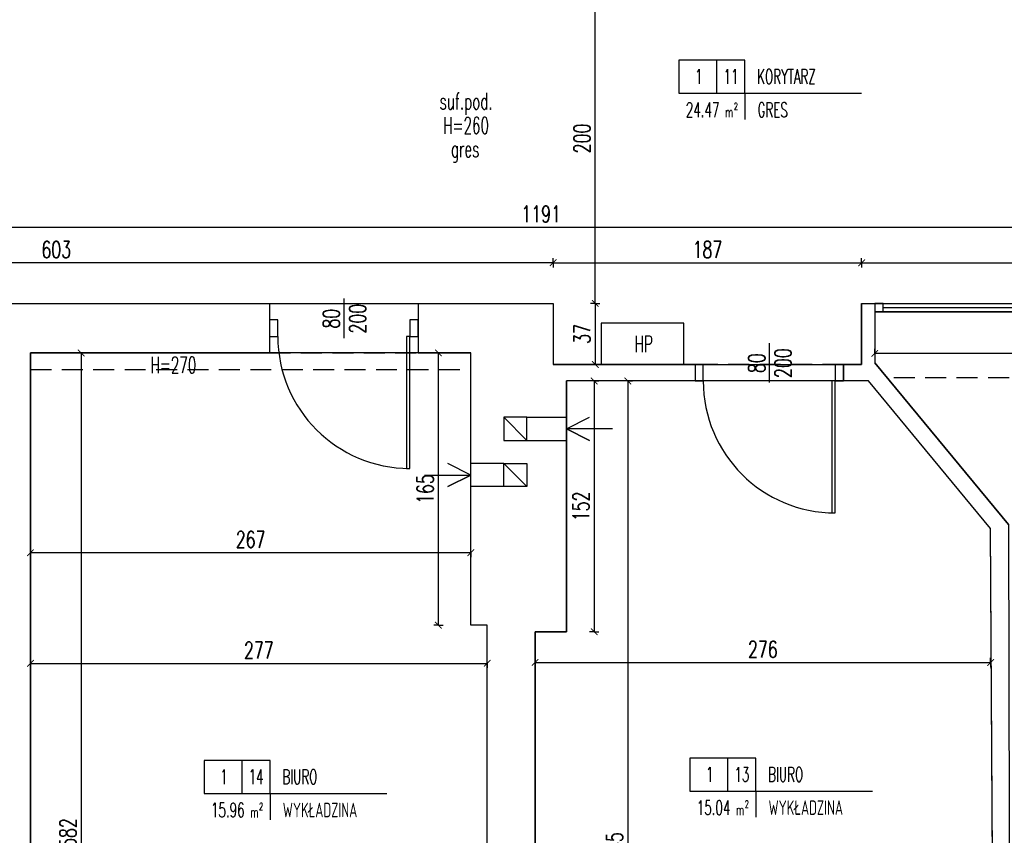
# Model space of a CAD drawing. Extents: x 36663 to 42423, y 7313 to 12123.
# Tile 39 of 54: x 38887 to 39484, y 10819 to 11314. Entities that reach past the tile are written whole.
import ezdxf
from ezdxf.enums import TextEntityAlignment as Align

# ---------------------------------------------------------------- set-up
doc = ezdxf.new("R2010")
doc.units = 0
doc.header["$MEASUREMENT"] = 0
doc.header["$PDMODE"] = 35
doc.header["$PDSIZE"] = 3
doc.linetypes.add('DASHED', pattern=[19.05, 12.7, -6.35])
for name, color, linetype in [('W_area_1', 5, 'Continuous'), ('W_drzwi', 1, 'Continuous'), ('W_ins-hp', 7, 'Continuous'), ('W_niewidoczne', 24, 'DASHED'), ('W_okna', 1, 'Continuous'), ('W_opis_pomieszczen', 1, 'Continuous'), ('W_opisy', 2, 'Continuous'), ('W_podciagi', 252, 'DASHED'), ('W_posadzka', 4, 'Continuous'), ('W_przekrojowa', 6, 'Continuous'), ('W_szklo', 4, 'Continuous'), ('W_went-str', 21, 'Continuous'), ('W_widok', 21, 'Continuous'), ('W_wymiary', 1, 'Continuous')]:
    doc.layers.add(name, color=color, linetype=linetype)
doc.styles.add('c20', font='simplex.shx', dxfattribs={"width": 0.7})
doc.styles.add('Romans', font='simplex.shx', dxfattribs={"width": 0.6})
doc.dimstyles.new('c20_50', dxfattribs={"dimscale": 0.5, "dimtxt": 20, "dimasz": 8, "dimexe": 1.25, "dimexo": 0.625, "dimgap": 6, "dimtad": 1, "dimdec": 0, "dimrnd": 1, "dimtxsty": 'c20', "dimblk": 'ARCHTICK', "dimcen": 0, "dimse1": 1, "dimse2": 1, "dimclrd": 1, "dimclrt": 2, "dimadec": 0, "dimazin": 0, "dimtfac": 1, "dimtdec": 0, "dimtix": 1, "dimtmove": 1, "dimatfit": 3, "dimldrblk": 'ARCHTICK', "dimfxl": 1.25, "dimarcsym": 0})

# ---------------------------------------------------------------- blocks, each defined once
blk = doc.blocks.new('_ArchTick')
at = {"color": 2}
for q in [(0, 0.7), (0, -0.7)]:
    blk.add_line((0, 0), q, dxfattribs=at)
at = {"color": 0, "linetype": 'ByBlock', "const_width": 0.15}
blk.add_lwpolyline([(-0.5, -0.5), (0.5, 0.5)], dxfattribs=at)
blk = doc.blocks.new('*D392')
at = {"layer": 'Defpoints', "color": 0, "transparency": 16777216}
for p in [(38893.72, 10959.06), (39170.72, 10946.53), (39170.72, 10923.4)]:
    blk.add_point(p, dxfattribs=at)
at = {"layer": 'W_wymiary', "color": 1, "lineweight": -2, "transparency": 16777216}
blk.add_line((38893.72, 10923.4), (39170.72, 10923.4), dxfattribs=at)
at = {"layer": 'W_wymiary', "color": 1, "lineweight": -2, "transparency": 16777216, "xscale": 4, "yscale": 4, "zscale": 4, "rotation": 180}
blk.add_blockref('_ArchTick', (38893.72, 10923.4), dxfattribs=at)
at = {"layer": 'W_wymiary', "color": 1, "lineweight": -2, "transparency": 16777216, "xscale": 4, "yscale": 4, "zscale": 4}
blk.add_blockref('_ArchTick', (39170.72, 10923.4), dxfattribs=at)
at = {"layer": 'W_wymiary', "color": 2, "transparency": 16777216, "insert": (39032.22, 10931.4), "char_height": 10, "attachment_point": 5, "style": 'c20'}
blk.add_mtext('277', dxfattribs=at)
blk = doc.blocks.new('*D435')
at = {"layer": 'Defpoints', "color": 0, "transparency": 16777216}
for p in [(39405.69, 11120.54), (39734.69, 11120.54), (39405.69, 11111.22)]:
    blk.add_point(p, dxfattribs=at)
at = {"layer": 'W_wymiary', "color": 1, "lineweight": -2, "transparency": 16777216}
blk.add_line((39734.69, 11111.22), (39405.69, 11111.22), dxfattribs=at)
at = {"layer": 'W_wymiary', "color": 1, "lineweight": -2, "transparency": 16777216, "xscale": 4, "yscale": 4, "zscale": 4, "rotation": 180}
blk.add_blockref('_ArchTick', (39405.69, 11111.22), dxfattribs=at)
at = {"layer": 'W_wymiary', "color": 1, "lineweight": -2, "transparency": 16777216, "xscale": 4, "yscale": 4, "zscale": 4}
blk.add_blockref('_ArchTick', (39734.69, 11111.22), dxfattribs=at)
at = {"layer": 'W_wymiary', "color": 2, "transparency": 16777216, "insert": (39570.19, 11119.22), "char_height": 10, "attachment_point": 5, "style": 'c20'}
blk.add_mtext('329', dxfattribs=at)
blk = doc.blocks.new('*D437')
at = {"layer": 'Defpoints', "color": 0, "transparency": 16777216}
for p in [(39475.89, 10998.34), (39199.72, 10942.53), (39475.89, 10923.92)]:
    blk.add_point(p, dxfattribs=at)
at = {"layer": 'W_wymiary', "color": 1, "lineweight": -2, "transparency": 16777216}
blk.add_line((39199.72, 10923.92), (39475.89, 10923.92), dxfattribs=at)
at = {"layer": 'W_wymiary', "color": 1, "lineweight": -2, "transparency": 16777216, "xscale": 4, "yscale": 4, "zscale": 4, "rotation": 180}
blk.add_blockref('_ArchTick', (39199.72, 10923.92), dxfattribs=at)
at = {"layer": 'W_wymiary', "color": 1, "lineweight": -2, "transparency": 16777216, "xscale": 4, "yscale": 4, "zscale": 4}
blk.add_blockref('_ArchTick', (39475.89, 10923.92), dxfattribs=at)
at = {"layer": 'W_wymiary', "color": 2, "transparency": 16777216, "insert": (39337.8, 10931.92), "char_height": 10, "attachment_point": 5, "style": 'c20'}
blk.add_mtext('276', dxfattribs=at)
blk = doc.blocks.new('*U313')
at = {"color": 1}
blk.add_line((99, 7), (99, -17), dxfattribs=at)
at = {"layer": 'W_drzwi', "color": 2}
for points in [[(59, -6), (54, -6), (54, -16), (59, -16)], [(144, -6), (139, -6), (139, -16), (144, -16)], [(139, -16), (137, -16), (137, -96), (139, -96)]]:
    blk.add_lwpolyline(points, close=True, dxfattribs=at)
at = {"layer": 'W_drzwi'}
blk.add_arc((139, -16), 80, 180, 270, dxfattribs=at)
at = {"color": 1, "style": 'c20', "width": 0.7}
for tag, p in [('SZER', (42.41, -5.22)), ('WYS', (58.37, -5.22))]:
    blk.add_attdef(tag, text='', height=10, rotation=90, dxfattribs=at).set_placement(p, align=Align.CENTER)
blk = doc.blocks.new('*D422')
at = {"layer": 'Defpoints', "color": 0, "transparency": 16777216}
for p in [(39210.69, 11141.53), (39210.69, 11104.53), (39236.19, 11104.53)]:
    blk.add_point(p, dxfattribs=at)
at = {"layer": 'W_wymiary', "color": 1, "lineweight": -2, "transparency": 16777216}
blk.add_line((39236.19, 11141.53), (39236.19, 11104.53), dxfattribs=at)
at = {"layer": 'W_wymiary', "color": 1, "lineweight": -2, "transparency": 16777216, "xscale": 4, "yscale": 4, "zscale": 4}
for p, rotation in [((39236.19, 11141.53), 90), ((39236.19, 11104.53), 270)]:
    blk.add_blockref('_ArchTick', p, dxfattribs=dict(at, rotation=rotation))
at = {"layer": 'W_wymiary', "color": 2, "transparency": 16777216, "insert": (39228.19, 11123.03), "char_height": 10, "attachment_point": 5, "rotation": 90, "style": 'c20'}
blk.add_mtext('37', dxfattribs=at)
blk = doc.blocks.new('*D423')
at = {"layer": 'Defpoints', "color": 0, "transparency": 16777216}
for p in [(39236.19, 11341.53), (39268.99, 11341.53), (39210.69, 11141.53)]:
    blk.add_point(p, dxfattribs=at)
at = {"layer": 'W_wymiary', "color": 1, "lineweight": -2, "transparency": 16777216}
blk.add_line((39236.19, 11141.53), (39236.19, 11341.53), dxfattribs=at)
at = {"layer": 'W_wymiary', "color": 1, "lineweight": -2, "transparency": 16777216, "xscale": 4, "yscale": 4, "zscale": 4}
for p, rotation in [((39236.19, 11341.53), 90), ((39236.19, 11141.53), 270)]:
    blk.add_blockref('_ArchTick', p, dxfattribs=dict(at, rotation=rotation))
at = {"layer": 'W_wymiary', "color": 2, "transparency": 16777216, "insert": (39228.19, 11241.53), "char_height": 10, "attachment_point": 5, "rotation": 90, "style": 'c20'}
blk.add_mtext('200', dxfattribs=at)
blk = doc.blocks.new('*D424')
at = {"layer": 'Defpoints', "color": 0, "transparency": 16777216}
for p in [(39397.69, 11166.2), (39210.69, 11141.53), (39397.69, 11141.53)]:
    blk.add_point(p, dxfattribs=at)
at = {"layer": 'W_wymiary', "color": 1, "lineweight": -2, "transparency": 16777216}
blk.add_line((39210.69, 11166.2), (39397.69, 11166.2), dxfattribs=at)
at = {"layer": 'W_wymiary', "color": 1, "lineweight": -2, "transparency": 16777216, "xscale": 4, "yscale": 4, "zscale": 4, "rotation": 180}
blk.add_blockref('_ArchTick', (39210.69, 11166.2), dxfattribs=at)
at = {"layer": 'W_wymiary', "color": 1, "lineweight": -2, "transparency": 16777216, "xscale": 4, "yscale": 4, "zscale": 4}
blk.add_blockref('_ArchTick', (39397.69, 11166.2), dxfattribs=at)
at = {"layer": 'W_wymiary', "color": 2, "transparency": 16777216, "insert": (39304.19, 11174.2), "char_height": 10, "attachment_point": 5, "style": 'c20'}
blk.add_mtext('187', dxfattribs=at)
blk = doc.blocks.new('*D425')
at = {"layer": 'Defpoints', "color": 0, "transparency": 16777216}
for p in [(39798.59, 11166.2), (39798.59, 11156.56), (39397.69, 11141.53)]:
    blk.add_point(p, dxfattribs=at)
at = {"layer": 'W_wymiary', "color": 1, "lineweight": -2, "transparency": 16777216}
blk.add_line((39397.69, 11166.2), (39798.59, 11166.2), dxfattribs=at)
at = {"layer": 'W_wymiary', "color": 1, "lineweight": -2, "transparency": 16777216, "xscale": 4, "yscale": 4, "zscale": 4, "rotation": 180}
blk.add_blockref('_ArchTick', (39397.69, 11166.2), dxfattribs=at)
at = {"layer": 'W_wymiary', "color": 1, "lineweight": -2, "transparency": 16777216, "xscale": 4, "yscale": 4, "zscale": 4}
blk.add_blockref('_ArchTick', (39798.59, 11166.2), dxfattribs=at)
at = {"layer": 'W_wymiary', "color": 2, "transparency": 16777216, "insert": (39598.14, 11174.2), "char_height": 10, "attachment_point": 5, "style": 'c20'}
blk.add_mtext('401', dxfattribs=at)
blk = doc.blocks.new('*D426')
at = {"layer": 'Defpoints', "color": 0, "transparency": 16777216}
for p in [(39218.72, 11094.53), (39229.3, 10529.53), (39255.97, 10529.53)]:
    blk.add_point(p, dxfattribs=at)
at = {"layer": 'W_wymiary', "color": 1, "lineweight": -2, "transparency": 16777216}
blk.add_line((39255.97, 11094.53), (39255.97, 10529.53), dxfattribs=at)
at = {"layer": 'W_wymiary', "color": 1, "lineweight": -2, "transparency": 16777216, "xscale": 4, "yscale": 4, "zscale": 4}
for p, rotation in [((39255.97, 11094.53), 90), ((39255.97, 10529.53), 270)]:
    blk.add_blockref('_ArchTick', p, dxfattribs=dict(at, rotation=rotation))
at = {"layer": 'W_wymiary', "color": 2, "transparency": 16777216, "insert": (39247.97, 10812.03), "char_height": 10, "attachment_point": 5, "rotation": 90, "style": 'c20'}
blk.add_mtext('565', dxfattribs=at)
blk = doc.blocks.new('*D427')
at = {"layer": 'Defpoints', "color": 0, "transparency": 16777216}
for p in [(39218.72, 11094.53), (39218.72, 10942.53), (39235.58, 10942.53)]:
    blk.add_point(p, dxfattribs=at)
at = {"layer": 'W_wymiary', "color": 1, "lineweight": -2, "transparency": 16777216}
blk.add_line((39235.58, 11094.53), (39235.58, 10942.53), dxfattribs=at)
at = {"layer": 'W_wymiary', "color": 1, "lineweight": -2, "transparency": 16777216, "xscale": 4, "yscale": 4, "zscale": 4}
for p, rotation in [((39235.58, 11094.53), 90), ((39235.58, 10942.53), 270)]:
    blk.add_blockref('_ArchTick', p, dxfattribs=dict(at, rotation=rotation))
at = {"layer": 'W_wymiary', "color": 2, "transparency": 16777216, "insert": (39227.58, 11018.53), "char_height": 10, "attachment_point": 5, "rotation": 90, "style": 'c20'}
blk.add_mtext('152', dxfattribs=at)
blk = doc.blocks.new('*D428')
at = {"layer": 'Defpoints', "color": 0, "transparency": 16777216}
for p in [(38893.72, 10990.47), (38893.72, 10942.53), (39160.72, 10946.53)]:
    blk.add_point(p, dxfattribs=at)
at = {"layer": 'W_wymiary', "color": 1, "lineweight": -2, "transparency": 16777216}
blk.add_line((39160.72, 10990.47), (38893.72, 10990.47), dxfattribs=at)
at = {"layer": 'W_wymiary', "color": 1, "lineweight": -2, "transparency": 16777216, "xscale": 4, "yscale": 4, "zscale": 4, "rotation": 180}
blk.add_blockref('_ArchTick', (38893.72, 10990.47), dxfattribs=at)
at = {"layer": 'W_wymiary', "color": 1, "lineweight": -2, "transparency": 16777216, "xscale": 4, "yscale": 4, "zscale": 4}
blk.add_blockref('_ArchTick', (39160.72, 10990.47), dxfattribs=at)
at = {"layer": 'W_wymiary', "color": 2, "transparency": 16777216, "insert": (39027.22, 10998.47), "char_height": 10, "attachment_point": 5, "style": 'c20'}
blk.add_mtext('267', dxfattribs=at)
blk = doc.blocks.new('*D429')
at = {"layer": 'Defpoints', "color": 0, "transparency": 16777216}
for p in [(39141.09, 11111.53), (39160.72, 11111.53), (39160.72, 10946.53)]:
    blk.add_point(p, dxfattribs=at)
at = {"layer": 'W_wymiary', "color": 1, "lineweight": -2, "transparency": 16777216}
blk.add_line((39141.09, 10946.53), (39141.09, 11111.53), dxfattribs=at)
at = {"layer": 'W_wymiary', "color": 1, "lineweight": -2, "transparency": 16777216, "xscale": 4, "yscale": 4, "zscale": 4}
for p, rotation in [((39141.09, 11111.53), 90), ((39141.09, 10946.53), 270)]:
    blk.add_blockref('_ArchTick', p, dxfattribs=dict(at, rotation=rotation))
at = {"layer": 'W_wymiary', "color": 2, "transparency": 16777216, "insert": (39133.09, 11029.03), "char_height": 10, "attachment_point": 5, "rotation": 90, "style": 'c20'}
blk.add_mtext('165', dxfattribs=at)
blk = doc.blocks.new('*D430')
at = {"layer": 'Defpoints', "color": 0, "transparency": 16777216}
for p in [(38924.34, 11111.53), (38924.5, 10529.53), (38933.12, 10529.53)]:
    blk.add_point(p, dxfattribs=at)
at = {"layer": 'W_wymiary', "color": 1, "lineweight": -2, "transparency": 16777216}
blk.add_line((38924.5, 11111.53), (38924.5, 10529.53), dxfattribs=at)
at = {"layer": 'W_wymiary', "color": 1, "lineweight": -2, "transparency": 16777216, "xscale": 4, "yscale": 4, "zscale": 4}
for p, rotation in [((38924.5, 11111.53), 90), ((38924.5, 10529.53), 270)]:
    blk.add_blockref('_ArchTick', p, dxfattribs=dict(at, rotation=rotation))
at = {"layer": 'W_wymiary', "color": 2, "transparency": 16777216, "insert": (38916.5, 10820.53), "char_height": 10, "attachment_point": 5, "rotation": 90, "style": 'c20'}
blk.add_mtext('582', dxfattribs=at)
blk = doc.blocks.new('*U317')
at = {"color": 1}
blk.add_line((99, 7), (99, -17), dxfattribs=at)
at = {"layer": 'W_drzwi', "color": 2}
for points in [[(59, -6), (54, -6), (54, -16), (59, -16)], [(144, -6), (139, -6), (139, -16), (144, -16)], [(139, -16), (137, -16), (137, -96), (139, -96)]]:
    blk.add_lwpolyline(points, close=True, dxfattribs=at)
at = {"layer": 'W_drzwi'}
blk.add_arc((139, -16), 80, 180, 270, dxfattribs=at)
at = {"color": 1, "style": 'c20', "width": 0.7}
for tag, p in [('SZER', (42.41, -5.22)), ('WYS', (58.37, -5.22))]:
    blk.add_attdef(tag, text='', height=10, rotation=90, dxfattribs=at).set_placement(p, align=Align.CENTER)
blk = doc.blocks.new('*D407')
at = {"layer": 'Defpoints', "color": 0, "transparency": 16777216}
for p in [(38608.11, 11183.09), (38608.11, 11166.2), (39210.69, 11141.53)]:
    blk.add_point(p, dxfattribs=at)
at = {"layer": 'W_wymiary', "color": 1, "lineweight": -2, "transparency": 16777216}
blk.add_line((39210.69, 11166.2), (38608.11, 11166.2), dxfattribs=at)
at = {"layer": 'W_wymiary', "color": 1, "lineweight": -2, "transparency": 16777216, "xscale": 4, "yscale": 4, "zscale": 4, "rotation": 180}
blk.add_blockref('_ArchTick', (38608.11, 11166.2), dxfattribs=at)
at = {"layer": 'W_wymiary', "color": 1, "lineweight": -2, "transparency": 16777216, "xscale": 4, "yscale": 4, "zscale": 4}
blk.add_blockref('_ArchTick', (39210.69, 11166.2), dxfattribs=at)
at = {"layer": 'W_wymiary', "color": 2, "transparency": 16777216, "insert": (38909.4, 11174.2), "char_height": 10, "attachment_point": 5, "style": 'c20'}
blk.add_mtext('603', dxfattribs=at)
blk = doc.blocks.new('*D409')
at = {"layer": 'Defpoints', "color": 0, "transparency": 16777216}
for p in [(39798.62, 11187.72), (38608.11, 11157.53), (39798.62, 11152.79)]:
    blk.add_point(p, dxfattribs=at)
at = {"layer": 'W_wymiary', "color": 1, "lineweight": -2, "transparency": 16777216}
blk.add_line((38608.11, 11187.72), (39798.62, 11187.72), dxfattribs=at)
at = {"layer": 'W_wymiary', "color": 1, "lineweight": -2, "transparency": 16777216, "xscale": 4, "yscale": 4, "zscale": 4, "rotation": 180}
blk.add_blockref('_ArchTick', (38608.11, 11187.72), dxfattribs=at)
at = {"layer": 'W_wymiary', "color": 1, "lineweight": -2, "transparency": 16777216, "xscale": 4, "yscale": 4, "zscale": 4}
blk.add_blockref('_ArchTick', (39798.62, 11187.72), dxfattribs=at)
at = {"layer": 'W_wymiary', "color": 2, "transparency": 16777216, "insert": (39203.37, 11195.72), "char_height": 10, "attachment_point": 5, "style": 'c20'}
blk.add_mtext('1191', dxfattribs=at)
blk = doc.blocks.new('POM')
at = {"color": 1}
for p, q in [((28.54, 0), (28.54, -25)), ((50, -25), (138.5, -25)), ((50, -25), (50, -44.93))]:
    blk.add_line(p, q, dxfattribs=at)
blk.add_lwpolyline([(0, -25), (50, -25), (50, 0), (0, 0)], close=True, dxfattribs=at)
at = {"color": 2, "style": 'Romans', "width": 0.6}
for s, height, p in [('m', 8, (35.05, -43.22)), ('2', 5.4, (41.68, -37.62))]:
    blk.add_text(s, height=height, dxfattribs=at).set_placement(p)
for tag, p in [('0', (15.04, -17.92)), ('88', (39.46, -17.92))]:
    blk.add_attdef(tag, text='', height=11, dxfattribs=at).set_placement(p, align=Align.CENTER)
for tag, p in [('POKOJ-DZIENNY', (59.33, -17.92)), ('WYKŁADZINA', (59.65, -43.09))]:
    blk.add_attdef(tag, p, '', height=11, dxfattribs=at)
blk.add_attdef('22.22', text='', height=11, dxfattribs=at).set_placement((30.72, -43.07), align=Align.RIGHT)

msp = doc.modelspace()

# ---------------------------------------------------------------- linework, layer by layer
at = {"layer": 'W_area_1'}
msp.add_lwpolyline([(38608.11, 11325.53), (38608.11, 11157.53), (38608.11, 11141.53), (38647.72, 11141.53), (38737.72, 11141.53), (39038.72, 11141.53), (39128.72, 11141.53), (39210.69, 11141.53), (39210.69, 11104.53), (39296.69, 11104.53), (39386.69, 11104.53), (39397.69, 11104.53), (39397.69, 11141.53), (39405.69, 11141.53), (39425.4, 11141.53), (39460.44, 11141.53), (39734.69, 11141.53), (39734.69, 11144.54), (39798.69, 11144.54), (39798.35, 11185.29), (39797.41, 11299.29), (39797.06, 11341.53)], dxfattribs=at)
for points in [[(39405.69, 11105.53), (39486.82, 11007.53), (39487.65, 10550.53), (39760.84, 10550.53), (39792.84, 10550.53), (39792.84, 11096.54), (39734.69, 11096.54), (39734.69, 11136.53), (39405.69, 11136.53)], [(39170.72, 10946.53), (39160.72, 10946.53), (39160.72, 11030.53), (39160.72, 11044.53), (39160.72, 11111.53), (39128.72, 11111.53), (39038.72, 11111.53), (38893.72, 11111.53), (38893.72, 10529.53), (39170.72, 10529.53)], [(39475.85, 11005.1), (39401.81, 11094.53), (39386.69, 11094.53), (39296.69, 11094.53), (39218.72, 11094.53), (39218.72, 11072.53), (39218.72, 11058.53), (39218.72, 10942.53), (39199.72, 10942.53), (39199.72, 10548.53), (39204.72, 10548.53), (39204.72, 10529.53), (39478.72, 10529.53)]]:
    msp.add_lwpolyline(points, close=True, dxfattribs=at)
at = {"layer": 'W_ins-hp'}
msp.add_lwpolyline([(39239.82, 11104.53), (39289.82, 11104.53), (39289.82, 11129.53), (39239.82, 11129.53)], close=True, dxfattribs=at)
at = {"layer": 'W_niewidoczne'}
for p, q in [((39038.72, 11141.53), (39128.72, 11141.53)), ((39038.72, 11111.53), (39128.72, 11111.53)), ((39386.69, 11104.53), (39296.69, 11104.53)), ((39386.69, 11094.53), (39296.69, 11094.53)), ((39734.69, 11096.54), (39413.49, 11096.54))]:
    msp.add_line(p, q, dxfattribs=at)
at = {"layer": 'W_okna'}
for p, q in [((39405.69, 11141.53), (39515.19, 11141.53)), ((39405.69, 11136.53), (39515.19, 11136.53))]:
    msp.add_line(p, q, dxfattribs=at)
at = {"layer": 'W_okna', "color": 2}
msp.add_lwpolyline([(39405.69, 11136.53), (39410.69, 11136.53), (39410.69, 11141.53), (39405.69, 11141.53)], close=True, dxfattribs=at)
at = {"layer": 'W_podciagi'}
msp.add_line((38893.72, 11101.53), (39160.72, 11101.53), dxfattribs=at)
at = {"layer": 'W_przekrojowa'}
for p, q in [((38737.72, 11141.53), (39038.72, 11141.53)), ((39038.72, 11141.53), (39038.72, 11111.53)), ((39128.72, 11141.53), (39210.69, 11141.53)), ((39128.72, 11141.53), (39128.72, 11111.53)), ((39210.69, 11141.53), (39210.69, 11104.53)), ((39397.69, 11141.53), (39405.69, 11141.53)), ((39397.69, 11141.53), (39397.69, 11104.53)), ((39405.69, 11141.53), (39405.69, 11105.53)), ((38893.72, 11111.53), (39038.72, 11111.53)), ((38893.72, 10511.53), (38893.72, 11111.53)), ((39128.72, 11111.53), (39160.72, 11111.53)), ((39160.72, 11044.53), (39160.72, 11111.53)), ((39296.69, 11104.53), (39210.69, 11104.53)), ((39296.69, 11104.53), (39296.69, 11094.53)), ((39397.69, 11104.53), (39386.69, 11104.53)), ((39386.69, 11104.53), (39386.69, 11094.53)), ((39486.82, 11007.53), (39405.69, 11105.53)), ((39218.72, 11072.53), (39218.72, 11094.53)), ((39296.69, 11094.53), (39218.72, 11094.53)), ((39401.81, 11094.53), (39386.69, 11094.53)), ((39475.85, 11005.1), (39401.81, 11094.53)), ((39194.72, 11072.53), (39218.72, 11072.53)), ((39194.72, 11058.53), (39218.72, 11058.53)), ((39218.72, 10942.53), (39218.72, 11058.53)), ((39180.72, 11044.53), (39160.72, 11044.53)), ((39160.72, 10946.53), (39160.72, 11030.53)), ((39180.72, 11030.53), (39160.72, 11030.53)), ((39478.72, 10529.53), (39475.85, 11005.1)), ((39170.72, 10946.53), (39160.72, 10946.53)), ((39170.72, 10505.53), (39170.72, 10946.53)), ((39199.72, 10548.53), (39199.72, 10942.53)), ((39199.72, 10942.53), (39218.72, 10942.53))]:
    msp.add_line(p, q, dxfattribs=at)
for points in [[(39194.72, 11072.53), (39180.72, 11072.53), (39180.72, 11058.53), (39194.72, 11058.53)], [(39180.72, 11044.53), (39194.72, 11044.53), (39194.72, 11030.53), (39180.72, 11030.53)]]:
    msp.add_lwpolyline(points, dxfattribs=at)
at = {"layer": 'W_szklo'}
msp.add_line((39410.69, 11139.03), (39510.19, 11139.03), dxfattribs=at)
at = {"layer": 'W_went-str'}
for points in [[(39246.72, 11065.53), (39218.72, 11065.53), (39232.72, 11058.53), (39218.72, 11065.53), (39232.72, 11072.53)], [(39132.72, 11037.53), (39160.72, 11037.53), (39146.72, 11030.53), (39160.72, 11037.53), (39146.72, 11044.53)]]:
    msp.add_lwpolyline(points, dxfattribs=at)
at = {"layer": 'W_widok'}
for p, q in [((39194.72, 11058.53), (39180.72, 11072.53)), ((39194.72, 11058.53), (39194.72, 11072.53)), ((39218.72, 11058.53), (39218.72, 11072.53)), ((39160.72, 11030.53), (39160.72, 11044.53)), ((39180.72, 11044.53), (39194.72, 11030.53)), ((39180.72, 11030.53), (39180.72, 11044.53))]:
    msp.add_line(p, q, dxfattribs=at)

# ---------------------------------------------------------------- block references
at = {"layer": 'W_drzwi'}
ref = msp.add_blockref('*U317', (38984.72, 11137.53), dxfattribs=at)
ref.add_attrib('SZER', '80', dxfattribs={"layer": '0', "color": 1, "height": 10, "rotation": 90, "style": 'c20', "width": 0.7}).set_placement((39081.13, 11132.32), align=Align.CENTER)
ref.add_attrib('WYS', '200', dxfattribs={"layer": '0', "color": 1, "height": 10, "rotation": 90, "style": 'c20', "width": 0.7}).set_placement((39097.1, 11132.32), align=Align.CENTER)
ref = msp.add_blockref('*U313', (39242.69, 11110.53), dxfattribs=at)
ref.add_attrib('SZER', '80', dxfattribs={"layer": '0', "color": 1, "height": 10, "rotation": 90, "style": 'c20', "width": 0.7}).set_placement((39339.1, 11105.32), align=Align.CENTER)
ref.add_attrib('WYS', '200', dxfattribs={"layer": '0', "color": 1, "height": 10, "rotation": 90, "style": 'c20', "width": 0.7}).set_placement((39355.06, 11105.32), align=Align.CENTER)
at = {"layer": 'W_opis_pomieszczen', "xscale": 0.8000000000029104, "yscale": 0.8000000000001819, "zscale": 0.8}
for p, values in [((39286.88, 11288.99), {'88': '11', '22.22': '24.47', 'POKOJ-DZIENNY': 'KORYTARZ', 'WYKŁADZINA': 'GRES', '0': '1'}), ((39293.51, 10866.01), {'88': '13', '22.22': '15.04', 'POKOJ-DZIENNY': 'BIURO', 'WYKŁADZINA': 'WYKŁADZINA', '0': '1'}), ((38999, 10864.57), {'88': '14', '22.22': '15.96', 'POKOJ-DZIENNY': 'BIURO', 'WYKŁADZINA': 'WYKŁADZINA', '0': '1'})]:
    msp.add_blockref('POM', p, dxfattribs=at).add_auto_attribs(values)

# ---------------------------------------------------------------- texts
at = {"layer": 'W_ins-hp', "style": 'c20', "width": 0.6}
msp.add_text('HP', height=10, dxfattribs=at).set_placement((39265.55, 11116.95), align=Align.MIDDLE_CENTER)
at = {"layer": 'W_opisy', "style": 'c20', "width": 0.6}
for s, p in [('suf.pod.', (39157.87, 11264.15)), ('H=260', (39157.87, 11249.42)), ('H=270', (38980.41, 11104.2))]:
    msp.add_text(s, height=10, dxfattribs=at).set_placement(p, align=Align.MIDDLE_CENTER)
at = {"layer": 'W_posadzka', "style": 'c20', "width": 0.6}
msp.add_text('gres', height=10, dxfattribs=at).set_placement((39157.25, 11235.22), align=Align.MIDDLE_CENTER)

# ---------------------------------------------------------------- dimensions: what is measured, and where the dimension line sits
at = {"layer": 'W_wymiary'}
for base, p1, p2, picture, middle in [((39236.19, 11341.53), (39210.69, 11141.53), (39268.99, 11341.53), '*D423', (39228.19, 11241.53)), ((39236.19, 11104.53), (39210.69, 11141.53), (39210.69, 11104.53), '*D422', (39228.19, 11123.03)), ((38924.5, 10529.53), (38924.34, 11111.53), (38933.12, 10529.53), '*D430', (38916.5, 10820.53)), ((39141.09, 11111.53), (39160.72, 10946.53), (39160.72, 11111.53), '*D429', (39133.09, 11029.03)), ((39255.97, 10529.53), (39218.72, 11094.53), (39229.3, 10529.53), '*D426', (39247.97, 10812.03)), ((39235.58, 10942.53), (39218.72, 11094.53), (39218.72, 10942.53), '*D427', (39227.58, 11018.53))]:
    dim = msp.add_linear_dim(base=base, p1=p1, p2=p2, angle=90, dimstyle='c20_50', dxfattribs=at)
    dim.commit()
    dim.dimension.update_dxf_attribs({"geometry": picture, "text_midpoint": middle})
for base, p1, p2, picture, middle in [((39798.62, 11187.72), (38608.11, 11157.53), (39798.62, 11152.79), '*D409', (39203.37, 11195.72)), ((38608.11, 11166.2), (39210.69, 11141.53), (38608.11, 11183.09), '*D407', (38909.4, 11174.2)), ((39397.69, 11166.2), (39210.69, 11141.53), (39397.69, 11141.53), '*D424', (39304.19, 11174.2)), ((39798.59, 11166.2), (39397.69, 11141.53), (39798.59, 11156.56), '*D425', (39598.14, 11174.2)), ((39405.69, 11111.22), (39734.69, 11120.54), (39405.69, 11120.54), '*D435', (39570.19, 11119.22)), ((38893.72, 10990.47), (39160.72, 10946.53), (38893.72, 10942.53), '*D428', (39027.22, 10998.47)), ((39475.89, 10923.92), (39199.72, 10942.53), (39475.89, 10998.34), '*D437', (39337.8, 10931.92)), ((39170.72, 10923.4), (38893.72, 10959.06), (39170.72, 10946.53), '*D392', (39032.22, 10931.4))]:
    dim = msp.add_linear_dim(base=base, p1=p1, p2=p2, dimstyle='c20_50', dxfattribs=at)
    dim.commit()
    dim.dimension.update_dxf_attribs({"geometry": picture, "text_midpoint": middle})

doc.saveas('drawing.dxf')
